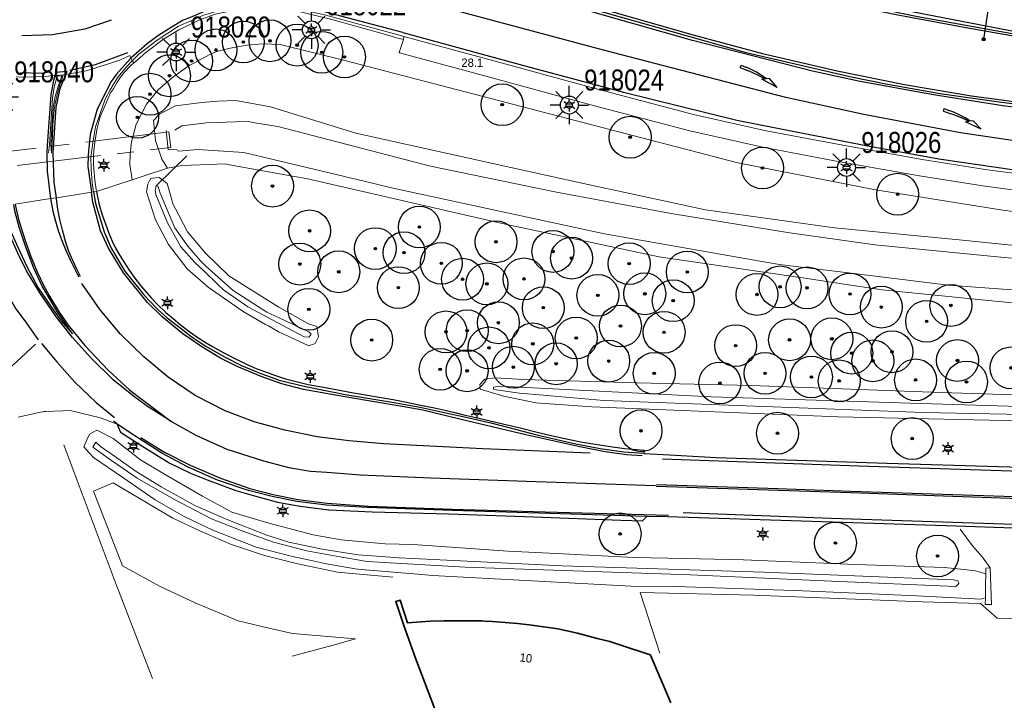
# Model space of a CAD drawing. Header units: metres. Extents: x 169249 to 194689, y 406250 to 412203.
# Tile 14 of 26: x 172716 to 172833, y 406401 to 406482. Entities that reach past the tile are written whole.
import ezdxf
from ezdxf.enums import TextEntityAlignment as Align

# ---------------------------------------------------------------- set-up
doc = ezdxf.new("R2010")
doc.units = ezdxf.units.M
doc.linetypes.add('AM-AS', pattern=[16, 10, -2, 2, -2])
doc.layers.get('0').update_dxf_attribs({"lineweight": 25})
for name, color, linetype, lineweight in [('B-WE-AM-AS_KUNSTWERK_DUIKER-GV', 10, 'AM-AS', 18), ('B-WE-GR-BOOM-S', 90, 'Continuous', 25), ('B-WE-GW-WATERGANG_INSTEEK-G', 160, 'Continuous', 18), ('B-WE-GW-WATERGANG_SLOOT_BODEM-G', 160, 'Continuous', 18), ('B-WE-GW-WATERGANG_WATERLIJN-G', 160, 'Continuous', 18), ('B-WE-IE-TERREINAFSCHEIDING_KUNSTMATIG_HEKWERK-G', 20, 'IE-TERREINAFSCHEIDING-KUNSTMATIG', 18), ('B-WE-IE-TERREINAFSCHEIDING_KUNSTMATIG_MUUR-G', 90, 'IE-TERREINAFSCHEIDING-KUNSTMATIG-DICHT', 18), ('B-WE-KL-ET_LS_OV_LICHTMAST-S', 190, 'Continuous', 25), ('B-WE-KW-KUNSTWERK_DUIKER-G', 170, 'Continuous', 18), ('B-WE-OG-BREUKLIJN-G', 7, 'Continuous', 18), ('B-WE-OG-TOPOGRAFIE_BEBOUWING-G', 1, 'Continuous', 35), ('B-WE-OG-TOPOGRAFIE_TERREIN_GROEN-GV', 92, 'Continuous', 18), ('B-WE-OG-TOPOGRAFIE_WATER-GV', 160, 'Continuous', 18), ('B-WE-OG-TOPOGRAFIE_WEG_BERM-GV', 62, 'Continuous', 18), ('B-WE-OG-TOPOGRAFIE_WEG_RIJWEG-GV', 252, 'Continuous', 18), ('B-WE-OG-TOPOGRAFIE_WEG_VERHARD-G', 252, 'Continuous', 18), ('B-WE-VW-MARKERING_PIJL-S', 7, 'Continuous', 25)]:
    doc.layers.add(name, color=color, linetype=linetype, lineweight=lineweight)
for name, color, linetype in [('B-WE-IE-MEUBILAIR_WEGMEUBILAIR-S', 7, 'Continuous'), ('B-WE-OG-TOPOGRAFIE_WEG_RIJWEG-G', 7, 'Continuous'), ('B-WE-OG-TOPOGRAFIE_WEG_VERKEERSEILAND-GV', 7, 'Continuous'), ('B-WE-VH-KANTOPSLUITING-G', 7, 'Continuous'), ('B-WE-VW-BEWEGWIJZERING_DRAAGCONSTRUCTIE_PORTAAL_POER-G', 7, 'Continuous'), ('B-WE-VW-MARKERING-G', 7, 'Continuous'), ('Label_Nummeraanduidingreeks', 7, 'Continuous'), ('Label_Puntobject', 7, 'Continuous')]:
    doc.layers.add(name, color=color, linetype=linetype)
doc.styles.add('ARIAL', font='ARIALN.TTF', dxfattribs={"height": 1})
doc.styles.add('NLCS-ISO', font='txt')
doc.linetypes.add('IE-TERREINAFSCHEIDING-KUNSTMATIG', pattern='A,4,[82,NLCS.SHX,S=0.75,R=90,X=0,Y=0],4,-2', length=10)
doc.linetypes.add('IE-TERREINAFSCHEIDING-KUNSTMATIG-DICHT', pattern='A,8,-1,[82,NLCS.SHX,S=0.75,R=90,X=0,Y=0],-1', length=10)

# ---------------------------------------------------------------- blocks, each defined once
blk = doc.blocks.new('LM')
for p, q in [((-0.47, 0.61), (-0.47, 1.83)), ((-1.23, 0.3), (-2.09, 1.16)), ((0.29, 0.3), (1.15, 1.16)), ((-1.54, -0.46), (-2.76, -0.46)), ((0.6, -0.46), (1.82, -0.46)), ((-1.23, -1.22), (-2.09, -2.08)), ((-0.47, -1.53), (-0.47, -2.75)), ((0.29, -1.21), (1.15, -2.08))]:
    blk.add_line(p, q)
blk.add_circle((-0.47, -0.46), 1.07)
at = {"color": 7, "style": 'ARIAL'}
blk.add_attdef('MASTNR.', (1.3, 1.28), '', height=2.5, dxfattribs=at)
blk = doc.blocks.new('SGR-BOOM_01')
at = {"ltscale": 0.1}
h = blk.add_hatch(color=256, dxfattribs=at)
edge = h.paths.add_edge_path()
edge.add_arc((0, 0), 0.15, 0, 360)
for radius in [2.5, 0.045]:
    blk.add_circle((0, 0), radius)
blk.add_circle((0, 0), 0.15, dxfattribs=at)
blk = doc.blocks.new('B-SVW-MARKERING_PIJL_VERDRIJF_RE_5.0')
for p, q in [((0, 0.15), (0.6, 0.15)), ((0, -0.15), (0, 0.15)), ((0, -0.15), (0.96, -0.15)), ((2.92, -0.46), (3.27, -0.28)), ((5, -0.66), (2.92, -0.46)), ((3.75, -0.04), (3.43, -0.2)), ((5, -0.66), (3.75, -0.04))]:
    blk.add_line(p, q)
for centre, radius, start, end in [((0.61, -11.39), 11.54, 75.8527, 90.0468), ((0.99, -20.17), 20.02, 83.4664, 90.0916)]:
    blk.add_arc(centre, radius, start, end)
blk = doc.blocks.new('B-SIE-WEG_LICHTMAST-SO')
at = {"ltscale": 0.1}
for p, q in [((-0.33, 0.19), (-0.67, 0.39)), ((0, 0.39), (0, 0.77)), ((0.33, 0.19), (0.67, 0.39)), ((-0.33, -0.19), (-0.67, -0.39)), ((0, -0.39), (0, -0.77)), ((0.33, -0.19), (0.67, -0.39))]:
    blk.add_line(p, q, dxfattribs=at)
at = {"flags": 128}
for points in [[(-0.35, 0.15), (0.35, 0.15)], [(-0.35, -0.15), (0.35, -0.15)]]:
    blk.add_lwpolyline(points, dxfattribs=at)
at = {"ltscale": 0.1}
blk.add_circle((0, 0), 0.386, dxfattribs=at)
at = {"style": 'NLCS-ISO'}
blk.add_attdef('TYPE', text='', height=0.549, dxfattribs=at).set_placement((0, 0.77), align=Align.BOTTOM_CENTER)
blk = doc.blocks.new('SIE-WEG_PAAL_ALGEMEEN_TYPE_01-SO')
h = blk.add_hatch(color=256)
edge = h.paths.add_edge_path()
edge.add_arc((0, 0), 0.188, 0, 360)
at = {"ltscale": 0.5}
blk.add_circle((0, 0), 0.188, dxfattribs=at)

msp = doc.modelspace()

# ---------------------------------------------------------------- linework, layer by layer
at = {"layer": 'B-WE-AM-AS_KUNSTWERK_DUIKER-GV'}
msp.add_polyline3d([(172714.5, 406466.2, 15.16), (172699.15, 406464.32, 15.13), (172699.41, 406462.65, 15.13), (172733.63, 406466.66, 15.19), (172733.42, 406468.51, 15.19), (172714.5, 406466.2, 15.16)], dxfattribs=at)
at = {"layer": 'B-WE-GW-WATERGANG_INSTEEK-G'}
for points in [[(172910.91, 406446.28, 17.35), (172898.65, 406445.52, 17.51), (172886.76, 406445.16, 17.4), (172871.68, 406445.61, 17.36), (172846.54, 406446.84, 17.24), (172828.13, 406448.7, 17.25), (172822.14, 406449.3, 17.25), (172818.63, 406449.66, 17.25), (172814.86, 406450.21, 17.25), (172810.19, 406450.9, 17.25), (172791.98, 406453.57, 17.23), (172788.02, 406454.41, 17.23), (172773.58, 406457.47, 17.25), (172749.81, 406462.93, 17.28), (172748.4, 406463.19, 17.28), (172740.63, 406464.59, 17.27), (172740.12, 406464.69, 17.27), (172738.18, 406464.62, 17.28), (172734.95, 406464.49, 17.37), (172733.26, 406464.18, 17.18)], [(172747.05, 406444.38, 17.49), (172746.59, 406444.59, 17.52), (172745.3, 406445.33, 17.51), (172744.96, 406445.52, 17.51), (172742.28, 406447.05, 17.5), (172738.11, 406449.95, 17.52), (172735.59, 406452.17, 17.51), (172733.36, 406455.06, 17.51), (172731.8, 406458.01, 17.57), (172730.75, 406461.35, 17.68), (172730.88, 406462.25, 17.61), (172730.88, 406462.26, 17.61), (172731.08, 406462.65, 17.56), (172731.24, 406462.96, 17.53), (172731.45, 406462.98, 17.52), (172731.8, 406463.02, 17.52), (172732.24, 406463.07, 17.51), (172733.22, 406462.33, 17.47), (172733.76, 406460.38, 17.46), (172733.89, 406459.9, 17.45), (172734.2, 406459.32, 17.43), (172735.65, 406456.57, 17.31), (172737.77, 406454.03, 17.17), (172740.58, 406451.33, 17.11), (172746.54, 406447.59, 17.08), (172750.09, 406445.6, 17.11), (172751.1, 406445.25, 17.14), (172751.2, 406444.56, 17.14), (172751.28, 406444.01, 17.14), (172751.17, 406443.78, 17.18), (172750.9, 406443.25, 17.29), (172750.9, 406443.24, 17.29), (172750.11, 406442.95, 17.34), (172747.05, 406444.38, 17.49)], [(172849.43, 406433.69, 17.21), (172813.35, 406434.47, 17.21), (172783.94, 406435.68, 17.3), (172777.23, 406436.15, 17.4), (172773.21, 406436.98, 17.39), (172773.14, 406437, 17.38), (172770.61, 406437.78, 17.23), (172770.58, 406438.1, 17.21), (172770.56, 406438.35, 17.2), (172770.95, 406438.78, 17.19), (172771.13, 406438.98, 17.18), (172772.37, 406439.12, 17.18), (172773.72, 406439.04, 17.17), (172775.82, 406438.92, 17.16), (172789.32, 406438.53, 17.14), (172803.02, 406438.2, 17.16), (172824.51, 406437.4, 17.14), (172850.14, 406436.58, 17.12)], [(172830.95, 406412.86, 17.33), (172830.4, 406412.69, 17.28), (172822.76, 406413.1, 17.24), (172809.14, 406413.69, 17.13), (172794.02, 406414.19, 17.08), (172788.64, 406414.22, 17.04), (172764.89, 406415.51, 17.02), (172763.15, 406415.65, 17.04), (172756.36, 406416.23, 17.11), (172755.65, 406416.29, 17.12), (172752.25, 406416.91, 17.07), (172752.03, 406416.96, 17.07), (172750.25, 406417.33, 17.05), (172748.18, 406417.77, 17.03), (172743.82, 406418.91, 17), (172738.66, 406420.92, 16.97), (172735.14, 406422.6, 16.94), (172731.78, 406424.55, 16.94), (172727.91, 406427.21, 16.92), (172724.39, 406429.59, 16.92), (172723.9, 406430.15, 16.97), (172723.23, 406430.9, 17.05), (172723.62, 406431.71, 17.25), (172723.94, 406432.39, 17.3), (172724.79, 406432.87, 17.36), (172726.75, 406431.86, 17.39), (172730.03, 406429.32, 17.33), (172732.88, 406427.61, 17.32), (172737.43, 406424.97, 17.31), (172740.94, 406423.08, 17.31), (172745.33, 406421.77, 17.29), (172750.65, 406420.38, 17.26), (172753.99, 406419.77, 17.25), (172759.23, 406419.31, 17.24), (172762.57, 406419.23, 17.24), (172773.9, 406418.41, 17.27), (172779.71, 406418.12, 17.24), (172788.94, 406417.67, 17.19), (172795.04, 406417.53, 17.19), (172802.03, 406417.37, 17.2), (172815.46, 406416.81, 17.22), (172826.01, 406416.47, 17.23), (172828.01, 406416.25, 17.27), (172829.77, 406416.05, 17.3), (172830.87, 406415.76, 17.37), (172831, 406415.72, 17.37)]]:
    msp.add_polyline3d(points, dxfattribs=at)
at = {"layer": 'B-WE-GW-WATERGANG_SLOOT_BODEM-G'}
for points in [[(172731.89, 406462.09, 16.78), (172732.14, 406462.01, 16.78), (172732.37, 406461.18, 16.78), (172733.78, 406457.88, 16.77), (172734.13, 406457.06, 16.77), (172735.54, 406455.03, 16.77), (172736.12, 406454.34, 16.76), (172736.66, 406453.71, 16.76), (172737.21, 406453.07, 16.75), (172737.79, 406452.53, 16.75), (172739.29, 406451.16, 16.75), (172740.05, 406450.47, 16.75), (172741.07, 406449.56, 16.75), (172745.12, 406446.98, 16.73), (172746.67, 406446.25, 16.73), (172750.11, 406444.63, 16.73), (172750.4, 406444.33, 16.72), (172750.32, 406444.23, 16.72), (172750.13, 406444, 16.72), (172749.56, 406444.02, 16.73), (172748.29, 406444.7, 16.74), (172742.82, 406447.62, 16.81), (172739.92, 406449.65, 16.84), (172739.26, 406450.28, 16.84), (172737.61, 406451.86, 16.84), (172736.51, 406452.91, 16.84), (172734.84, 406454.79, 16.84), (172733.24, 406457.64, 16.8), (172731.86, 406461.03, 16.81), (172731.76, 406461.55, 16.8), (172731.8, 406461.69, 16.79), (172731.85, 406461.91, 16.79), (172731.89, 406462.09, 16.78)], [(172942.2, 406431.13, 16.98), (172901.89, 406432.46, 16.85), (172893.08, 406432.82, 16.84), (172857.16, 406434.29, 16.83), (172847.33, 406434.49, 16.81), (172823.54, 406434.98, 16.76), (172785.39, 406436.44, 16.68), (172779.01, 406436.97, 16.7), (172778.1, 406437.04, 16.71), (172775.29, 406437.28, 16.72), (172772.22, 406437.73, 16.73), (172772.2, 406437.82, 16.72), (172772.17, 406438.02, 16.71), (172772.96, 406438.13, 16.7), (172798.23, 406436.86, 16.71), (172821.94, 406436.1, 16.69)], [(172821.94, 406436.1, 16.69), (172857.12, 406435.03, 16.63), (172889.77, 406434.08, 16.63), (172910.07, 406433.28, 16.62)], [(172736.52, 406423.88, 16.55), (172732.48, 406426.11, 16.55), (172729.5, 406427.95, 16.55), (172726.92, 406429.77, 16.49), (172725.26, 406430.94, 16.46), (172724.68, 406431.46, 16.32), (172724.32, 406430.84, 16.48), (172726.61, 406429.2, 16.45), (172726.78, 406429.08, 16.44), (172729.61, 406427.15, 16.45), (172734.01, 406424.65, 16.45), (172738.48, 406422.27, 16.45), (172742.25, 406420.8, 16.45), (172745.91, 406419.5, 16.45), (172749.87, 406418.47, 16.45), (172753.39, 406417.81, 16.45), (172757.09, 406417.2, 16.45), (172768.79, 406416.52, 16.44), (172795.72, 406415.58, 16.55), (172812.54, 406414.85, 16.55), (172827.42, 406414.19, 16.55), (172827.78, 406414.57, 16.55), (172827.64, 406414.87, 16.55), (172827.15, 406414.99, 16.55), (172804.49, 406415.92, 16.55), (172780.43, 406416.67, 16.55), (172760.9, 406417.63, 16.55), (172756.01, 406417.99, 16.55), (172751.7, 406418.66, 16.55), (172747.72, 406419.48, 16.55), (172745.1, 406420.32, 16.55), (172740.47, 406422.16, 16.55), (172736.52, 406423.88, 16.55)]]:
    msp.add_polyline3d(points, dxfattribs=at)
at = {"layer": 'B-WE-GW-WATERGANG_WATERLIJN-G'}
for points in [[(172734.1, 406468.72, 15.78), (172734.96, 406469.25, 15.72), (172737.9, 406469.59, 15.76), (172741.36, 406469.7, 15.79), (172742.87, 406469.75, 15.81), (172743.69, 406469.61, 15.84), (172746.41, 406469.14, 15.97), (172764.67, 406464.42, 16.12), (172779.72, 406461.31, 16.13), (172793.42, 406458.78, 16.12), (172807.3, 406456.48, 16.12), (172817.74, 406455.03, 16.09), (172832.8, 406453.53, 16.17), (172854.08, 406451.68, 16.2), (172877.49, 406451.03, 16.19), (172895.61, 406450.99, 16.21), (172910.41, 406451.47, 16.22)], [(172923.35, 406449.23, 16.09), (172904.99, 406447.84, 16.09), (172903.63, 406447.74, 16.09), (172898.48, 406447.58, 16.09), (172888.13, 406447.26, 16.09), (172868, 406447.59, 16.09), (172846.13, 406448.76, 16.09), (172826.51, 406450.19, 16.09), (172814.59, 406451.66, 16.09), (172806.35, 406452.67, 16.09), (172803.8, 406453.12, 16.09), (172785.45, 406456.35, 16.09), (172760.01, 406461.84, 16.09), (172756.89, 406462.58, 16.09), (172742.38, 406466.05, 16.08), (172736.88, 406466.41, 15.88), (172734.58, 406466.22, 15.86), (172734.42, 406466.3, 15.86)]]:
    msp.add_polyline3d(points, dxfattribs=at)
at = {"layer": 'B-WE-IE-TERREINAFSCHEIDING_KUNSTMATIG_HEKWERK-G'}
for points in [[(172720.88, 406431.14, 16.83), (172722.44, 406426.88, 16.89), (172727.13, 406414.45, 16.9), (172731.47, 406403.22, 16.85)], [(172792.04, 406406.22, 17.32), (172789.72, 406413.48, 17.2), (172803.28, 406413.18, 17.24), (172823.42, 406412.38, 17.28), (172830.35, 406412.16, 17.32), (172832.34, 406410.41, 17.33), (172840.55, 406410.22, 17.32), (172859.65, 406409.94, 17.27), (172868.08, 406409.92, 17.28), (172875.19, 406410.26, 17.25), (172888.76, 406409.89, 17.24), (172908.81, 406409.53, 17.24), (172930.41, 406408.78, 17.22), (172950.53, 406408.16, 17.18), (172969.86, 406407.65, 17.17), (172983.58, 406407.23, 17.31), (172986.68, 406406.16, 17.34), (172987.4, 406404.82, 17.35), (172987.52, 406403.18, 17.35), (172986.45, 406401.01, 17.31), (172984.37, 406399.68, 17.29), (172959.9, 406390.31, 17.03), (172938.14, 406381.17, 17.21)]]:
    msp.add_polyline3d(points, dxfattribs=at)
at = {"layer": 'B-WE-IE-TERREINAFSCHEIDING_KUNSTMATIG_MUUR-G'}
msp.add_line((172831.51, 406416.42, 17.38), (172831.03, 406416.4, 17.38), dxfattribs=at)
for points in [[(172830.95, 406412.86, 17.33), (172830.93, 406412.04, 17.32), (172831.63, 406412.03, 17.33), (172831.68, 406412.02, 17.33), (172831.51, 406416.42, 17.38)], [(172831.03, 406416.4, 17.38), (172831.01, 406416.4, 17.38), (172831, 406415.72, 17.37)], [(172831, 406415.72, 17.37), (172831, 406415.68, 17.37), (172830.97, 406414.39, 17.35), (172830.95, 406412.86, 17.33)]]:
    msp.add_polyline3d(points, dxfattribs=at)
at = {"layer": 'B-WE-KW-KUNSTWERK_DUIKER-G'}
msp.add_line((172735.54, 406465.66, 16.65), (172731.91, 406462.09, 16.76), dxfattribs=at)
at = {"layer": 'B-WE-OG-BREUKLIJN-G'}
msp.add_polyline3d([(172719.01, 406466, 17.63), (172719.16, 406466.95, 17.7), (172719.52, 406472.53, 17.81), (172719.7, 406473.84, 17.83), (172720.05, 406475.16, 17.85), (172720.64, 406475.21, 17.84), (172720.17, 406473.93, 17.81), (172719.82, 406472.73, 17.81), (172719.6, 406471.48, 17.78), (172719.32, 406466.97, 17.7), (172719.4, 406465.99, 17.63)], dxfattribs=at)
at = {"layer": 'B-WE-OG-TOPOGRAFIE_BEBOUWING-G'}
for points in [[(172765.89, 406397.68, 23.57), (172762.85, 406405.65, 23.8), (172761.49, 406409.55, 23.94), (172760.5, 406412.39, 24.05), (172761.04, 406412.57, 24.05), (172761.91, 406409.86, 23.63), (172764.61, 406410.05, 23.59), (172766.25, 406410.08, 23.6), (172766.8, 406410.09, 23.6)], [(172766.8, 406410.09, 23.6), (172768.45, 406410.11, 23.6), (172770.8, 406410.09, 23.6), (172771.13, 406410.07, 23.61), (172772.05, 406410, 23.61), (172774.59, 406409.82, 23.62), (172775.05, 406409.77, 23.61), (172776.45, 406409.63, 23.59), (172776.77, 406409.59, 23.59), (172779.87, 406409.13, 23.61), (172782.22, 406408.61, 23.61), (172782.65, 406408.5, 23.61), (172784.58, 406408, 23.61), (172786.09, 406407.62, 23.62), (172786.9, 406407.35, 23.62), (172787.4, 406407.19, 23.62), (172790.91, 406406.05, 23.62), (172790.93, 406406.01, 23.61), (172793.38, 406400.28, 23.39)]]:
    msp.add_polyline3d(points, dxfattribs=at)
at = {"layer": 'B-WE-OG-TOPOGRAFIE_TERREIN_GROEN-GV'}
msp.add_line((172724.39, 406461.34, 17.43), (172724.78, 406459.58, 2.94), dxfattribs=at)
at = {"layer": 'B-WE-OG-TOPOGRAFIE_WATER-GV'}
for points in [[(172938.26, 406455.84, 18.03), (172904.49, 406452.91, 17.87), (172863.5, 406452.92, 17.44), (172846.11, 406453.74, 17.37), (172828.21, 406455.58, 17.38), (172812.9, 406457.06, 17.37), (172797.49, 406459.19, 17.38), (172782.93, 406462.33, 17.4), (172774.27, 406464.28, 17.38), (172755.76, 406468.36, 17.3), (172745.53, 406471.49, 17.32), (172741.41, 406472.27, 17.39), (172739.27, 406472.17, 17.39), (172737.36, 406472.04, 17.4), (172734.2, 406471.63, 17.4), (172733.88, 406471.46, 17.39), (172732.27, 406470.63, 17.37), (172731.57, 406469.89, 17.37), (172731.8, 406467.49, 17.27), (172732.56, 406465.24, 17.21), (172733.26, 406464.18, 17.18)], [(172734.38, 406466.37, 15.78), (172733.65, 406466.41, 16.64), (172733.34, 406466.37, 16.64), (172733.1, 406468.67, 16.66)]]:
    msp.add_polyline3d(points, dxfattribs=at)
at = {"layer": 'B-WE-OG-TOPOGRAFIE_WEG_BERM-GV'}
for p, q in [((172736.2, 406481.47, 17.86), (172736.04, 406481.79, 17.68)), ((172761.47, 406479.91, 17.59), (172761.43, 406479.55, 17.61)), ((172729.24, 406476.75, 17.88), (172729.03, 406476.99, 17.69)), ((172724.75, 406461.41, 17.61), (172729.02, 406462.8, 17.39)), ((172724.39, 406461.34, 17.43), (172724.75, 406461.41, 17.61))]:
    msp.add_line(p, q, dxfattribs=at)
for points in [[(172761.47, 406479.91, 17.59), (172761.23, 406479.98, 17.59), (172751.99, 406482.5, 17.61), (172751.69, 406482.57, 17.61), (172747.23, 406483.5, 17.61), (172744.99, 406483.67, 17.62), (172742.56, 406483.54, 17.68), (172739.28, 406482.99, 17.68), (172737.53, 406482.45, 17.69), (172736.04, 406481.79, 17.68)], [(172761.43, 406479.55, 17.61), (172760.49, 406479.81, 17.68), (172758.9, 406480.27, 17.72), (172752.87, 406481.96, 17.73), (172748.44, 406483, 17.77), (172745.82, 406483.33, 17.81), (172743.63, 406483.37, 17.82), (172741.24, 406483.06, 17.86), (172738.95, 406482.58, 17.87), (172737, 406481.87, 17.86), (172736.2, 406481.47, 17.86)], [(172736.04, 406481.79, 17.68), (172734.56, 406481.13, 17.67), (172732.01, 406479.47, 17.66), (172729.82, 406477.81, 17.67), (172729.03, 406476.99, 17.69)], [(172736.2, 406481.47, 17.86), (172734.58, 406480.69, 17.85), (172732.77, 406479.6, 17.85), (172730.64, 406478.01, 17.85), (172729.57, 406477.03, 17.85), (172729.24, 406476.75, 17.88)], [(172866.56, 406461.02, 17.81), (172865.47, 406461.05, 17.81), (172855.96, 406461.45, 17.75), (172849.74, 406461.84, 17.75), (172839.98, 406462.83, 17.75), (172830.93, 406464.04, 17.75), (172823.4, 406465.23, 17.77), (172813.9, 406466.91, 17.77), (172804.75, 406468.65, 17.74), (172796.09, 406470.59, 17.76), (172784.77, 406473.57, 17.69), (172770.93, 406477.36, 17.59), (172761.47, 406479.91, 17.59)], [(172841.67, 406458.03, 17.8), (172833.01, 406459.15, 17.79), (172817.81, 406461.58, 17.84), (172801.36, 406464.8, 17.82), (172760.24, 406475.53, 17.64), (172754.43, 406477.05, 17.62), (172746.85, 406478.9, 17.62), (172745.06, 406479.04, 17.65), (172743.21, 406478.95, 17.68), (172740.71, 406478.5, 17.71), (172739.13, 406478.11, 17.69), (172738.29, 406477.75, 17.7), (172735.7, 406476.35, 17.71), (172733.84, 406475.02, 17.72), (172732.13, 406473.54, 17.69), (172730.74, 406471.83, 17.67), (172729.52, 406469.42, 17.61), (172728.93, 406467.33, 17.56), (172728.78, 406465.86, 17.51), (172728.75, 406464.61, 17.48), (172729.02, 406462.8, 17.39)], [(172866.46, 406459.03, 17.81), (172865.4, 406459.05, 17.81), (172855.85, 406459.46, 17.75), (172849.58, 406459.85, 17.75), (172839.74, 406460.84, 17.75), (172830.64, 406462.06, 17.75), (172823.07, 406463.26, 17.77), (172813.54, 406464.94, 17.77), (172804.35, 406466.69, 17.74), (172795.62, 406468.65, 17.76), (172784.25, 406471.64, 17.69), (172770.4, 406475.43, 17.59), (172760.95, 406477.98, 17.59), (172760.9, 406477.99, 17.59), (172761.43, 406479.55, 17.61)], [(172729.03, 406476.99, 17.69), (172728.37, 406476.32, 17.71), (172727.3, 406475.06, 17.7), (172726.41, 406473.53, 17.68), (172725.81, 406472.42, 17.67), (172725.15, 406470.58, 17.63), (172724.99, 406470.1, 17.62), (172724.64, 406469.1, 17.6), (172724.32, 406467.22, 17.54), (172724.11, 406465.73, 17.5), (172724.09, 406465.62, 17.49), (172724.13, 406464.03, 17.45), (172724.23, 406462.48, 17.44), (172724.39, 406461.34, 17.43)], [(172729.24, 406476.75, 17.88), (172728.87, 406476.43, 17.92), (172728.06, 406475.6, 17.88), (172727.64, 406475.04, 17.88), (172727.19, 406474.38, 17.88), (172726.78, 406473.67, 17.88), (172726.45, 406473.17, 17.83), (172726.16, 406472.53, 17.81), (172725.74, 406471.6, 17.81), (172725.39, 406470.78, 17.82), (172725.17, 406470.18, 17.79), (172725.03, 406469.75, 17.79), (172724.85, 406468.96, 17.76), (172724.69, 406468.03, 17.75), (172724.58, 406467.28, 17.71), (172724.45, 406466.26, 17.71), (172724.41, 406465.57, 17.68), (172724.39, 406464.79, 17.68), (172724.43, 406464.1, 17.68), (172724.55, 406462.75, 17.67), (172724.71, 406461.62, 17.61), (172724.75, 406461.41, 17.61)], [(172729.02, 406462.8, 17.39), (172730.92, 406463.42, 17.3), (172733.26, 406464.18, 17.18)]]:
    msp.add_polyline3d(points, dxfattribs=at)
at = {"layer": 'B-WE-OG-TOPOGRAFIE_WEG_RIJWEG-G'}
msp.add_line((172727.22, 406433.59, 17.37), (172726.79, 406433.97, 17.48), dxfattribs=at)
for points in [[(172724.39, 406461.34, 17.43), (172724.66, 406459.99, 17.4), (172724.78, 406459.58, 17.4)], [(172724.78, 406459.58, 17.4), (172725.51, 406457.08, 17.39), (172725.66, 406456.57, 17.39), (172726.51, 406454.63, 17.42), (172728.15, 406451.86, 17.38), (172728.97, 406450.82, 17.35), (172730.28, 406449.19, 17.39), (172730.94, 406448.47, 17.36), (172732.18, 406447.22, 17.36), (172733.2, 406446.3, 17.36), (172734.9, 406444.99, 17.38), (172736.04, 406444.12, 17.38), (172737.75, 406442.97, 17.4), (172740.05, 406441.64, 17.35), (172742.07, 406440.59, 17.39), (172743.05, 406440.19, 17.38), (172743.72, 406439.91, 17.38), (172744.09, 406439.76, 17.37), (172744.5, 406439.61, 17.38), (172746.5, 406438.87, 17.38), (172746.53, 406438.86, 17.39), (172746.57, 406438.85, 17.38), (172749.73, 406438.08, 17.36), (172753.32, 406437.36, 17.39), (172754.45, 406437.13, 17.4), (172760.09, 406436.23, 17.44), (172763.42, 406435.61, 17.43), (172765.56, 406435.13, 17.43), (172768.52, 406434.49, 17.44), (172771.85, 406433.74, 17.44), (172777.51, 406432.26, 17.48), (172781.82, 406431.3, 17.6), (172784.91, 406430.68, 17.58), (172787.75, 406430.28, 17.56), (172790.14, 406430.11, 17.5), (172790.16, 406430.1, 17.5)], [(172790.47, 406422.56, 17.51), (172767.27, 406423.28, 17.59), (172757.12, 406423.64, 17.61), (172752.22, 406423.91, 17.65), (172748.68, 406424.36, 17.6), (172745.74, 406424.95, 17.58), (172743.54, 406425.49, 17.57), (172742.9, 406425.65, 17.57), (172742.63, 406425.74, 17.56), (172739.71, 406426.74, 17.54), (172739.22, 406426.91, 17.54), (172738.92, 406427.04, 17.54), (172735.62, 406428.5, 17.52), (172732.55, 406430.11, 17.52), (172729.33, 406432.18, 17.53), (172727.22, 406433.59, 17.37)], [(172790.16, 406430.1, 17.5), (172793.2, 406429.93, 17.53), (172798.77, 406429.62, 17.59), (172819.17, 406428.92, 17.62), (172841.86, 406428.24, 17.64), (172863.5, 406427.51, 17.67), (172885.57, 406426.71, 17.6), (172911.83, 406425.85, 17.6), (172934.18, 406425.22, 17.64), (172958.08, 406424.34, 17.67), (172979.99, 406423.67, 17.67), (173003.79, 406422.63, 17.64), (173013.05, 406422.51, 17.69)], [(172845.63, 406420.75, 17.56), (172827.44, 406421.4, 17.6), (172792.96, 406422.52, 17.56), (172790.47, 406422.56, 17.51)]]:
    msp.add_polyline3d(points, dxfattribs=at)
at = {"layer": 'B-WE-OG-TOPOGRAFIE_WEG_RIJWEG-GV'}
for p, q in [((172728.86, 406477.33, 17.69), (172729.03, 406476.99, 17.69)), ((172720.8, 406475.33, 17.76), (172721.09, 406475.37, 17.75)), ((172724.39, 406461.34, 17.43), (172724.15, 406461.3, 17.43)), ((172719.28, 406460.54, 17.55), (172715.05, 406459.86, 17.64)), ((172719.97, 406460.65, 17.53), (172719.28, 406460.54, 17.55))]:
    msp.add_line(p, q, dxfattribs=at)
for points in [[(172721.09, 406475.37, 17.75), (172721.51, 406475.44, 17.76), (172722.44, 406475.6, 17.76), (172723.53, 406475.83, 17.76), (172724.57, 406476.13, 17.76), (172726.2, 406476.63, 17.76), (172727.62, 406477.14, 17.76), (172728.73, 406477.63, 17.76), (172728.86, 406477.33, 17.69)], [(172715.17, 406475.09, 17.73), (172715.95, 406475.07, 17.75), (172717.51, 406475.11, 17.75), (172719, 406475.16, 17.75), (172719.8, 406475.24, 17.77)], [(172720.8, 406475.33, 17.76), (172720.62, 406474.76, 17.74), (172720.4, 406474.12, 17.73), (172720.19, 406473.47, 17.72), (172720.02, 406472.79, 17.7), (172719.82, 406471.92, 17.69), (172719.72, 406471.18, 17.69), (172719.65, 406470.59, 17.68), (172719.58, 406469.87, 17.67), (172719.56, 406469.23, 17.66), (172719.51, 406467.93, 17.64), (172719.4, 406465.99, 17.63)], [(172719.8, 406475.24, 17.77), (172719.98, 406475.26, 17.75), (172720.8, 406475.33, 17.76)], [(172724.15, 406461.3, 17.43), (172722.02, 406460.94, 17.49), (172719.97, 406460.65, 17.53)]]:
    msp.add_polyline3d(points, dxfattribs=at)
at = {"layer": 'B-WE-OG-TOPOGRAFIE_WEG_VERHARD-G'}
for points in [[(172715.39, 406434.41, 17.38), (172718.07, 406435.01, 17.4), (172718.4, 406435.08, 17.4), (172718.51, 406435.11, 17.4), (172718.7, 406435.11, 17.41), (172720.76, 406435.18, 17.49), (172721.62, 406435.21, 17.52), (172722.6, 406434.97, 17.53), (172724.57, 406434.51, 17.56), (172725.12, 406434.38, 17.57), (172727.22, 406433.59, 17.37)], [(172748.13, 406405.86, 17), (172753.02, 406407.19, 17.08), (172755.72, 406407.96, 17.22), (172748.16, 406408.58, 17.22), (172744.52, 406409.41, 17.25), (172741.67, 406410.09, 17.33), (172736.54, 406412.26, 17.39), (172732.35, 406414.18, 17.5), (172727.86, 406416.66, 17.47), (172724.4, 406425.57, 17.32), (172726.75, 406426.59, 16.98), (172733.88, 406422.36, 16.98), (172737.12, 406420.84, 16.98), (172740.75, 406419.25, 16.98), (172744.82, 406417.92, 17.01), (172748.81, 406416.89, 17.04), (172753.57, 406415.9, 17.13), (172760.15, 406415.33, 17.12)], [(172831.51, 406416.42, 17.38), (172830.59, 406417.71, 17.42), (172829.41, 406419.07, 17.42), (172827.94, 406421.06, 17.48)]]:
    msp.add_polyline3d(points, dxfattribs=at)
at = {"layer": 'B-WE-OG-TOPOGRAFIE_WEG_VERKEERSEILAND-GV'}
for points in [[(172765.48, 406495.36, 17.76), (172755.83, 406497.91, 17.76), (172751.01, 406499.19, 17.76), (172742.68, 406501.25, 17.79), (172741.73, 406498.29, 17.79), (172740.78, 406495.34, 17.78), (172754.18, 406491.7, 17.75), (172755.3, 406491.39, 17.75), (172763.91, 406488.98, 17.75), (172778.42, 406484.81, 17.68), (172790.96, 406481.23, 17.68), (172802.36, 406478.01, 17.66), (172814.74, 406475.15, 17.69), (172819.05, 406474.25, 17.66), (172825.52, 406473.11, 17.66), (172832.27, 406472.13, 17.66), (172840.58, 406471.09, 17.66)], [(172910.96, 406473.98, 17.82), (172897.79, 406475.12, 17.77), (172889.83, 406475.79, 17.75), (172884.83, 406476.18, 17.75), (172884.41, 406476.22, 17.76), (172882.25, 406476.42, 17.77), (172881.85, 406476.45, 17.77), (172877.08, 406476.62, 17.74), (172872.36, 406476.78, 17.71), (172861.95, 406477.28, 17.7), (172853.92, 406477.6, 17.7), (172849.93, 406477.95, 17.72), (172848.41, 406478.11, 17.74), (172844.07, 406478.58, 17.75), (172834.57, 406480.16, 17.74), (172822.89, 406482.28, 17.75), (172811.41, 406484.65, 17.75), (172801.8, 406486.68, 17.77), (172791.81, 406489.02, 17.76), (172780.99, 406491.63, 17.76), (172765.48, 406495.36, 17.76)], [(172868.5, 406476.7, 17.91), (172858.3, 406477.2, 17.91), (172850.71, 406477.53, 17.91), (172847.68, 406477.77, 17.89), (172839.95, 406478.94, 17.91), (172828.84, 406480.91, 17.91), (172820.28, 406482.5, 17.94), (172806, 406485.5, 17.94), (172792.52, 406488.54, 17.89), (172779.89, 406491.57, 17.92), (172765.5, 406495.03, 17.92)], [(172764.04, 406489.38, 17.94), (172766.07, 406488.71, 17.87), (172773.18, 406486.65, 17.84), (172778.68, 406485.1, 17.84), (172786.69, 406482.78, 17.79), (172796.32, 406480.04, 17.78), (172804.31, 406477.89, 17.8), (172813.25, 406475.81, 17.8), (172821.29, 406474.16, 17.79), (172829.3, 406472.81, 17.76), (172837.61, 406471.71, 17.77), (172847.1, 406470.7, 17.78), (172855.76, 406470.04, 17.78), (172863.7, 406469.52, 17.8), (172867.13, 406469.33, 17.84), (172867.62, 406469.32, 17.84)]]:
    msp.add_polyline3d(points, dxfattribs=at)
at = {"layer": 'B-WE-VH-KANTOPSLUITING-G'}
for points in [[(172724.75, 406461.41, 17.61), (172724.87, 406460.77, 17.6), (172725.1, 406459.79, 17.6), (172725.49, 406458.49, 17.54), (172725.86, 406457.4, 17.54), (172726.23, 406456.41, 17.52), (172726.63, 406455.47, 17.51), (172726.98, 406454.71, 17.52), (172727.43, 406453.93, 17.52), (172727.95, 406453.1, 17.51), (172728.67, 406451.98, 17.51), (172729.36, 406451.02, 17.5), (172730.03, 406450.18, 17.5), (172730.78, 406449.27, 17.5), (172731.35, 406448.63, 17.48), (172732.04, 406447.9, 17.46), (172733.04, 406446.95, 17.48), (172733.87, 406446.25, 17.47), (172734.8, 406445.48, 17.47), (172735.97, 406444.58, 17.47), (172736.87, 406443.96, 17.47), (172737.87, 406443.31, 17.46), (172738.62, 406442.86, 17.46), (172739.9, 406442.17, 17.46), (172741.53, 406441.31, 17.46), (172742.75, 406440.71, 17.46), (172743.92, 406440.22, 17.46), (172745.08, 406439.8, 17.47), (172746.03, 406439.43, 17.47), (172747.35, 406439.02, 17.47), (172748.61, 406438.71, 17.47), (172750.05, 406438.35, 17.47), (172752.3, 406437.92, 17.47), (172755.45, 406437.33, 17.47), (172760.2, 406436.54, 17.47), (172761.81, 406436.21, 17.47), (172763.46, 406435.86, 17.47), (172764.93, 406435.58, 17.47), (172766.39, 406435.26, 17.47), (172767.58, 406434.98, 17.47), (172768.66, 406434.71, 17.47), (172770.06, 406434.39, 17.47), (172771.62, 406434.03, 17.47), (172773.28, 406433.64, 17.52), (172775.51, 406433.1, 17.52), (172777.41, 406432.63, 17.52), (172779.25, 406432.2, 17.58), (172781.26, 406431.75, 17.6), (172782.8, 406431.43, 17.61), (172784.34, 406431.19, 17.61), (172786.39, 406430.87, 17.61), (172787.86, 406430.69, 17.63), (172788.79, 406430.6, 17.62), (172790.17, 406430.5, 17.62), (172790.16, 406430.1, 17.5)], [(172727.22, 406433.59, 17.37), (172727.36, 406433.28, 17.45), (172727.64, 406432.63, 17.6), (172730.51, 406430.8, 17.61), (172733.44, 406428.97, 17.62), (172736, 406427.75, 17.62), (172737.98, 406426.93, 17.62), (172741.4, 406425.68, 17.63), (172743.62, 406425.02, 17.62), (172746.4, 406424.28, 17.61), (172749.09, 406423.8, 17.61), (172752.51, 406423.37, 17.6), (172757.71, 406423.1, 17.61), (172766.83, 406422.86, 17.66), (172777.01, 406422.53, 17.66), (172787.41, 406422.11, 17.67), (172790, 406422.06, 17.6), (172790.42, 406422.5, 17.52), (172790.47, 406422.56, 17.51)]]:
    msp.add_polyline3d(points, dxfattribs=at)
at = {"layer": 'B-WE-VW-BEWEGWIJZERING_DRAAGCONSTRUCTIE_PORTAAL_POER-G', "linetype": 'Continuous'}
msp.add_line((172832.58, 406491.89, 23.65), (172830.73, 406479.58, 23.6), dxfattribs=at)
at = {"layer": 'B-WE-VW-MARKERING-G'}
msp.add_line((172717.48, 406443.16, 17.5), (172709.99, 406436.22, 17.44), dxfattribs=at)
for points in [[(172838.48, 406470.95, 17.64), (172833.03, 406471.64, 17.66), (172824.51, 406472.97, 17.66), (172815.79, 406474.59, 17.67), (172810.28, 406475.77, 17.68), (172795.96, 406479.45, 17.68), (172785.16, 406482.52, 17.65), (172763.82, 406488.67, 17.76), (172763.67, 406488.71, 17.76), (172754.09, 406491.37, 17.75), (172739.26, 406495.37, 17.81), (172740.1, 406497.3, 17.82), (172740.56, 406498.69, 17.82), (172740.6, 406498.8, 17.82), (172741.11, 406500.67, 17.87), (172741.3, 406501.66, 17.82), (172741.37, 406502.01, 17.81), (172755.91, 406498.24, 17.77), (172765.59, 406495.77, 17.77), (172768.41, 406495.04, 17.77), (172783.49, 406491.38, 17.77), (172807.25, 406485.84, 17.77), (172817.83, 406483.72, 17.8), (172835.99, 406480.24, 17.78)], [(172761.36, 406480.41, 17.64), (172761.35, 406480.41, 17.64), (172751.85, 406482.9, 17.6), (172751.78, 406482.91, 17.6), (172747.5, 406483.88, 17.62), (172745.04, 406484.05, 17.66), (172742.45, 406483.92, 17.68), (172739.95, 406483.47, 17.72), (172737.54, 406482.86, 17.69), (172735.86, 406482.15, 17.71), (172735.05, 406481.81, 17.71), (172732.22, 406480.09, 17.71), (172730.87, 406479.06, 17.72), (172728.86, 406477.33, 17.69)], [(172728.86, 406477.33, 17.69), (172727.17, 406475.41, 17.69), (172726.5, 406474.52, 17.67), (172724.85, 406471.25, 17.61), (172723.99, 406468.22, 17.56), (172723.79, 406466.17, 17.51), (172723.78, 406465.74, 17.5), (172723.74, 406464.38, 17.48), (172724.15, 406461.3, 17.43)], [(172719.8, 406475.24, 17.77), (172719.62, 406474.65, 17.76), (172719.29, 406472.93, 17.73), (172718.87, 406466.87, 17.63), (172718.84, 406466.01, 17.62), (172718.85, 406463.83, 17.6), (172719.28, 406460.54, 17.55)], [(172719.97, 406460.65, 17.53), (172719.7, 406462.5, 17.53), (172719.6, 406465.98, 17.62), (172719.6, 406466.02, 17.62), (172719.93, 406471.41, 17.69), (172720.44, 406473.68, 17.71), (172721.09, 406475.37, 17.75)], [(172721.09, 406475.37, 17.75), (172721.27, 406475.75, 17.75), (172719.92, 406475.63, 17.77), (172719.8, 406475.24, 17.77)], [(172789.94, 406429.81, 17.51), (172788.08, 406429.93, 17.53), (172785.54, 406430.28, 17.53), (172782.5, 406430.89, 17.52), (172776.05, 406432.33, 17.49), (172768.33, 406434.16, 17.45), (172763.73, 406435.28, 17.41), (172761.28, 406435.7, 17.38), (172754.68, 406436.81, 17.36), (172749.47, 406437.75, 17.35), (172746.92, 406438.41, 17.33), (172744.42, 406439.29, 17.32), (172741.56, 406440.47, 17.32), (172739.59, 406441.47, 17.34), (172737.33, 406442.85, 17.33), (172735.08, 406444.39, 17.33), (172732.62, 406446.43, 17.33), (172730.87, 406448.11, 17.33), (172728.8, 406450.66, 17.34), (172727.99, 406451.68, 17.35), (172726.18, 406454.61, 17.33), (172725.25, 406456.69, 17.34), (172724.33, 406460.11, 17.41), (172724.15, 406461.3, 17.43)], [(172713.46, 406459.55, 17.59), (172713.57, 406459.13, 17.59), (172714.32, 406457.04, 17.57), (172715.36, 406454.74, 17.51), (172716.46, 406452.42, 17.5), (172717.81, 406449.9, 17.48), (172719.61, 406447.21, 17.48), (172720.56, 406445.92, 17.48), (172721.89, 406444.38, 17.49), (172720.06, 406447.07, 17.49), (172719.5, 406448.03, 17.49), (172718.28, 406450.07, 17.49), (172717.26, 406452.25, 17.5), (172716.27, 406454.86, 17.54), (172715.52, 406457.13, 17.55), (172715, 406459.07, 17.59), (172714.89, 406459.83, 17.59)], [(172715.05, 406459.86, 17.64), (172715.09, 406459.65, 17.64), (172715.5, 406457.93, 17.61), (172716.24, 406455.54, 17.59), (172716.93, 406453.62, 17.53), (172717.66, 406451.79, 17.52), (172718.39, 406450.27, 17.52), (172719.15, 406448.88, 17.5), (172720.32, 406446.97, 17.49), (172721.39, 406445.42, 17.49), (172723.35, 406443, 17.47), (172726.14, 406440.05, 17.47), (172728.76, 406437.67, 17.47), (172733.64, 406433.97, 17.46)], [(172719.28, 406460.54, 17.55), (172719.56, 406459.05, 17.52), (172719.86, 406457.84, 17.52), (172720.19, 406456.73, 17.52), (172720.7, 406455.34, 17.52), (172721.18, 406454.17, 17.47), (172721.67, 406453.13, 17.47), (172722.1, 406452.27, 17.47), (172722.47, 406451.55, 17.45), (172722.66, 406451.18, 17.46)], [(172722.85, 406451.24, 17.46), (172722.42, 406452.1, 17.47), (172721.92, 406453.15, 17.49), (172721.47, 406454.21, 17.5), (172721.11, 406455.3, 17.49), (172720.7, 406456.76, 17.5), (172720.38, 406458.05, 17.53), (172720.14, 406459.28, 17.53), (172719.99, 406460.52, 17.53), (172719.97, 406460.65, 17.53)], [(172733.64, 406433.97, 17.46), (172730.85, 406435.72, 17.48), (172729.19, 406436.94, 17.48), (172726.77, 406438.88, 17.47), (172724.14, 406441.47, 17.47), (172721.88, 406443.95, 17.47), (172719.97, 406446.37, 17.47), (172718.01, 406449.28, 17.48), (172716.39, 406451.9, 17.49), (172715.36, 406454.04, 17.51), (172714.36, 406456.25, 17.55), (172713.41, 406458.87, 17.59), (172713.25, 406459.51, 17.59)], [(172733.64, 406433.97, 17.46), (172736.62, 406432.29, 17.45), (172740.32, 406430.61, 17.45), (172744.73, 406429.23, 17.46), (172747.74, 406428.42, 17.46), (172750.34, 406427.99, 17.46), (172752.26, 406427.84, 17.47), (172756.3, 406427.52, 17.47), (172764.71, 406427.18, 17.49), (172777.27, 406426.74, 17.54), (172791.55, 406426.27, 17.7)], [(172730.07, 406431.98, 17.49), (172732.8, 406430.3, 17.5), (172735.97, 406428.7, 17.51), (172739.58, 406427.13, 17.51), (172743.06, 406425.92, 17.49), (172745.86, 406425.19, 17.5), (172748.83, 406424.59, 17.51), (172752.32, 406424.14, 17.47), (172757.26, 406423.81, 17.48), (172767.29, 406423.44, 17.51), (172778.34, 406423.12, 17.52), (172793.1, 406422.73, 17.53)], [(172827.05, 406424.93, 17.74), (172814.85, 406425.39, 17.72), (172806.21, 406425.68, 17.76), (172795.31, 406426.03, 17.68), (172791.61, 406426.16, 17.7)], [(172791.64, 406426.4, 17.71), (172806.14, 406425.91, 17.75), (172814.91, 406425.6, 17.72), (172827.05, 406425.19, 17.75)]]:
    msp.add_polyline3d(points, dxfattribs=at)
at = {"layer": 'B-WE-VW-MARKERING-G', "linetype": 'Continuous'}
for points in [[(172877.93, 406464.65, 17.8), (172864.47, 406464.83, 17.77), (172854.43, 406465.33, 17.75), (172851.36, 406465.54, 17.74), (172840.08, 406466.61, 17.74), (172827.95, 406468.4, 17.79), (172816.44, 406470.6, 17.79), (172807.1, 406472.64, 17.78), (172785.32, 406478.29, 17.77), (172762.54, 406484.42, 17.73), (172762.41, 406484.46, 17.7)], [(172726.53, 406481.88, 17.81), (172723.38, 406480.8, 17.81), (172719.52, 406480.11, 17.82), (172715.85, 406480.01, 17.87)], [(172761.36, 406480.41, 17.64), (172776.1, 406476.35, 17.71), (172787.72, 406473.27, 17.78), (172801.24, 406469.93, 17.82), (172816.45, 406466.91, 17.84), (172825.39, 406465.29, 17.84), (172834.42, 406464, 17.79), (172842.21, 406463.01, 17.8), (172852.67, 406462.08, 17.81), (172861.25, 406461.61, 17.81), (172876.42, 406461.28, 17.89), (172880.72, 406461.28, 17.91), (172891.29, 406461.28, 17.96), (172906.85, 406461.51, 18.03)], [(172721.56, 406475.89, 17.76), (172724.63, 406476.58, 17.74), (172728.51, 406478.02, 17.75)], [(172715.69, 406475.6, 17.74), (172718.19, 406475.54, 17.75), (172719.36, 406475.75, 17.75)], [(172710.25, 406457.62, 17.54), (172710.93, 406455.94, 17.54), (172711.65, 406454.11, 17.48), (172712.93, 406451.27, 17.5), (172714.15, 406449.13, 17.46), (172715.14, 406447.37, 17.48), (172716.39, 406445.65, 17.47), (172717.81, 406443.68, 17.44)], [(172783.75, 406430.11, 17.56), (172770.91, 406430.66, 17.55), (172759.04, 406431.24, 17.48), (172754.96, 406431.62, 17.48), (172751.14, 406432.06, 17.42), (172747.27, 406432.88, 17.43), (172743.6, 406433.89, 17.42), (172740.13, 406435.2, 17.42), (172736.53, 406437.03, 17.41), (172733.33, 406439.21, 17.42), (172730.4, 406441.64, 17.41), (172727.63, 406444.36, 17.43), (172725.2, 406447.26, 17.4), (172723.03, 406450.42, 17.42)], [(172718.19, 406443.25, 17.47), (172720.04, 406441.03, 17.48), (172722.19, 406438.61, 17.45), (172724.73, 406436.2, 17.43), (172726.93, 406434.4, 17.47)], [(172792.36, 406429.47, 17.6), (172815.84, 406428.6, 17.66), (172836.45, 406427.93, 17.77), (172859.84, 406427.13, 17.68), (172883.3, 406426.38, 17.69), (172909.92, 406425.48, 17.68)], [(172827.05, 406425.19, 17.75), (172836.82, 406424.86, 17.76), (172845.85, 406424.55, 17.71)], [(172845.81, 406424.29, 17.72), (172833.93, 406424.72, 17.75), (172827.05, 406424.93, 17.74)], [(172996.31, 406416.18, 17.76), (172986.2, 406416.52, 17.67), (172971.49, 406417.02, 17.75), (172953.79, 406417.61, 17.77), (172936.07, 406418.2, 17.73), (172912.56, 406418.96, 17.7), (172891.79, 406419.68, 17.67), (172871.42, 406420.36, 17.69), (172853.71, 406420.96, 17.66), (172831.92, 406421.69, 17.69), (172812.52, 406422.34, 17.71), (172794.84, 406422.99, 17.7)]]:
    msp.add_polyline3d(points, dxfattribs=at)

# ---------------------------------------------------------------- block references
for p, values in [((172750.9, 406481.17, 17.77), {'MASTNR.': '918022'}), ((172734.74, 406478.52, 17.78), {'MASTNR.': '918020'}), ((172713.62, 406473.16), {'MASTNR.': '918040'}), ((172781.71, 406472.18, 17.63), {'MASTNR.': '918024'}), ((172814.82, 406464.72, 17.72), {'MASTNR.': '918026'})]:
    msp.add_blockref('LM', p).add_auto_attribs(values)
at = {"layer": 'B-WE-GR-BOOM-S', "color": 7}
for p in [(172742.3, 406479.25, 17.87), (172745.48, 406479.4, 17.87), (172748.73, 406478.88, 17.79), (172739.03, 406478.31, 17.62), (172751.67, 406478.03, 17.73), (172754.38, 406477.46, 17.77), (172736.12, 406476.98, 17.75), (172733.48, 406475.22, 17.83), (172731.16, 406473.02, 17.74), (172773.22, 406471.76, 17.46), (172729.66, 406470.25, 17.63), (172788.51, 406467.88, 17.59), (172804.32, 406464.2, 17.57), (172745.79, 406462.04, 17.37), (172820.46, 406461.07, 17.61), (172750.22, 406456.69, 17.36), (172763.33, 406457.15, 17.36), (172772.49, 406455.38, 17.36), (172758.07, 406454.57, 17.36), (172761.5, 406454.08, 17.36), (172779.28, 406454.23, 17.36), (172749.05, 406452.72, 17.36), (172765.95, 406452.81, 17.36), (172781.51, 406453.43, 17.36), (172788.39, 406452.77, 17.39), (172753.7, 406451.8, 17.36), (172795.33, 406451.78, 17.44), (172768.49, 406450.91, 17.35), (172771.39, 406450.36, 17.36), (172775.83, 406450.95, 17.36), (172760.82, 406449.91, 17.37), (172790.26, 406449.17, 17.42), (172803.66, 406449.09, 17.48), (172806.42, 406450, 17.34), (172809.64, 406449.88, 17.34), (172814.77, 406449.14, 17.34), (172784.65, 406448.99, 17.37), (172793.65, 406448.34, 17.43), (172750.13, 406447.32, 17.36), (172778.13, 406447.51, 17.36), (172818.51, 406447.58, 17.34), (172826.82, 406447.78, 17.33), (172772.77, 406445.71, 17.36), (172823.92, 406445.88, 17.34), (172766.51, 406444.62, 17.35), (172769.04, 406444.76, 17.36), (172787.35, 406445.32, 17.45), (172792.56, 406444.57, 17.45), (172757.64, 406443.64, 17.36), (172776.88, 406443.19, 17.36), (172782.06, 406443.89, 17.36), (172807.55, 406443.67, 17.34), (172812.6, 406443.79, 17.34), (172771.64, 406442.71, 17.36), (172801.11, 406442.98, 17.48), (172814.98, 406442.08, 17.34), (172819.79, 406442.24, 17.34), (172779.67, 406440.81, 17.36), (172785.95, 406441.13, 17.45), (172817.5, 406441.16, 17.34), (172827.61, 406441.2, 17.34), (172765.82, 406440.15, 17.35), (172769.03, 406439.97, 17.36), (172774.55, 406440.4, 17.36), (172791.38, 406439.66, 17.45), (172804.62, 406439.67, 17.34), (172834, 406440.32, 17.34), (172799.23, 406438.52, 17.34), (172810.16, 406439.23, 17.34), (172813.48, 406438.76, 17.34), (172822.6, 406438.88, 17.34), (172828.68, 406438.64, 17.34), (172789.81, 406432.8, 17.44), (172806.11, 406432.51, 17.34), (172822.2, 406431.87, 17.37), (172787.31, 406420.48, 17.42), (172813.03, 406419.4, 17.42), (172825.23, 406417.84, 17.42)]:
    msp.add_blockref('SGR-BOOM_01', p, dxfattribs=at)
at = {"layer": 'B-WE-IE-MEUBILAIR_WEGMEUBILAIR-S', "color": 7}
msp.add_blockref('SIE-WEG_PAAL_ALGEMEEN_TYPE_01-SO', (172830.73, 406479.58, 17.88), dxfattribs=at)
at = {"layer": 'B-WE-KL-ET_LS_OV_LICHTMAST-S', "color": 7}
for p in [(172750.43, 406480.71, 17.77), (172734.27, 406478.06, 17.78), (172781.24, 406471.72, 17.63), (172725.63, 406464.54, 17.59), (172814.35, 406464.26, 17.72), (172733.23, 406448.09, 17.45), (172750.3, 406439.29, 17.48), (172770.18, 406435.05, 17.52), (172729.17, 406430.97, 17.66), (172826.48, 406430.69, 17.46), (172747.02, 406423.24, 17.49), (172804.35, 406420.47, 17.41)]:
    msp.add_blockref('B-SIE-WEG_LICHTMAST-SO', p, dxfattribs=at)
at = {"layer": 'B-WE-VW-MARKERING_PIJL-S', "color": 7}
for p, rotation in [((172801.71, 406476.35, 17.73), 337.4858873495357), ((172825.97, 406471.15, 17.71), 340.1881881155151)]:
    msp.add_blockref('B-SVW-MARKERING_PIJL_VERDRIJF_RE_5.0', p, dxfattribs=dict(at, rotation=rotation))

# ---------------------------------------------------------------- texts
at = {"layer": 'Label_Nummeraanduidingreeks', "color": 7, "lineweight": 18}
msp.add_text('10', height=1, rotation=-7.1, dxfattribs=at).set_placement((172776.06, 406405.66), align=Align.MIDDLE)
at = {"layer": 'Label_Puntobject', "lineweight": 18}
msp.add_text('28.1', height=1, dxfattribs=at).set_placement((172769.65, 406476.78, 17.55), align=Align.MIDDLE)

doc.saveas('drawing.dxf')
